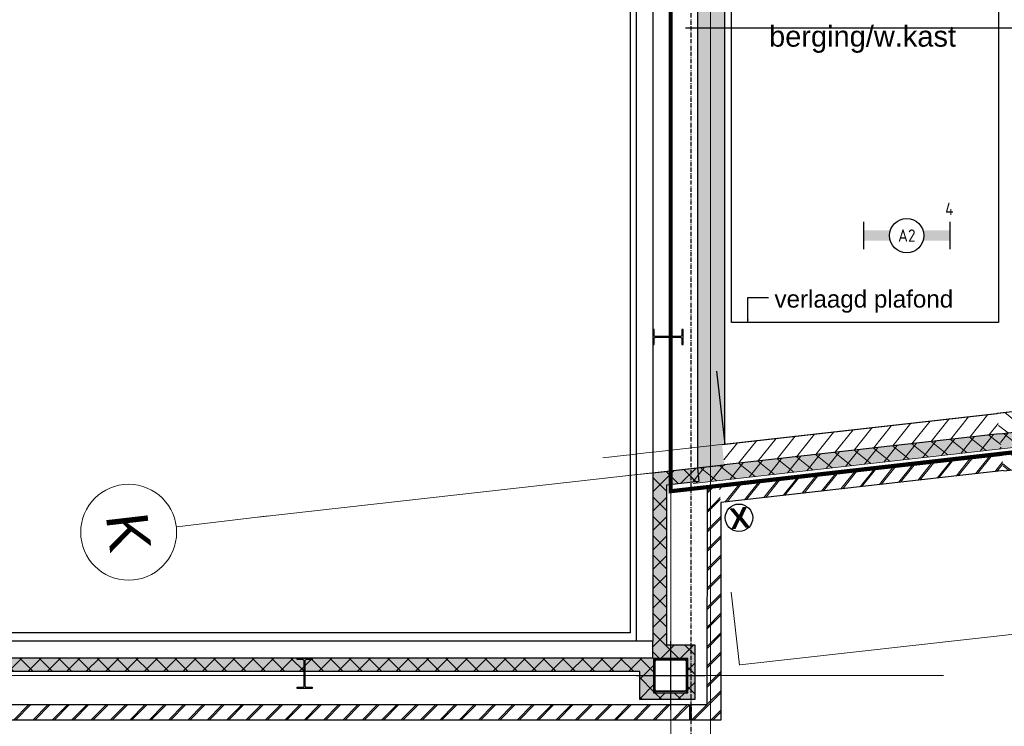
# Model space of a CAD drawing. Header units: millimetres. Extents: x -38031 to 110605, y -30229 to 92226.
# Tile 5 of 194: x -9042 to -1855, y -2345 to 2810. Entities that reach past the tile are written whole.
import ezdxf
from ezdxf.enums import TextEntityAlignment as Align

# ---------------------------------------------------------------- set-up
doc = ezdxf.new("R2010")
doc.units = ezdxf.units.MM
doc.header["$LTSCALE"] = 50
doc.set_wipeout_variables(frame=1)
for name, pattern in [('HIDDEN', [9.525, 6.35, -3.175]), ('STYLE_01', [0.41664, 0.20828, -0.20836]), ('STYLE_07', [1.875, 0.625, -0.20828, 0.625, -0.20836, 0.06943, -0.13893])]:
    doc.linetypes.add(name, pattern=pattern)
for name, color, linetype, lineweight in [('00 ALGEMEEN', 7, 'Continuous', 15), ('05 LINE-0.10 grijs', 8, 'Continuous', 9), ('21 WAND BUITEN-21F_baksteen', 7, 'Continuous', 25), ('21 WAND BUITEN-21F_kalkzandsteen', 7, 'Continuous', 25), ('21 WAND BUITEN-29_isolatie', 1, 'Continuous', 15), ('Guides', 203, 'Continuous', 13), ('koppenmaten', 163, 'Continuous', 15), ('stramien', 1, 'Continuous', 15)]:
    doc.layers.add(name, color=color, linetype=linetype, lineweight=lineweight)
for name, color, linetype in [('AB$1A---_ATTRIB035', 8, 'Continuous'), ('AL$1A---_ALGEMEEN', 8, 'Continuous'), ('AM$1A---_ARCERING', 8, 'Continuous'), ('AT$1A---_TEKST025', 8, 'Continuous'), ('AT$1A---_TEKST100', 8, 'Continuous'), ('BOUWKUNDIG', 8, 'Continuous'), ('brandscheiding', 5, 'HIDDEN'), ('EL6311--', 3, 'Continuous'), ('versterkte strook', 7, 'Continuous')]:
    doc.layers.add(name, color=color, linetype=linetype)
doc.styles.add('Arial', font='ARIAL.TTF')
doc.styles.add('Arial (bold)', font='ARIALBD.TTF')
doc.styles.add('BURO-018', font='iso.shx', dxfattribs={"height": 90})
doc.styles.get("Standard").update_dxf_attribs({"font": 'iso.shx'})
doc.dimstyles.new('VyA', dxfattribs={"dimtxt": 2.272868, "dimasz": 2.120801, "dimexe": 1.5, "dimexo": 1.59, "dimgap": 0.5, "dimtad": 1, "dimdec": 0, "dimzin": 11, "dimtxsty": 'Arial', "dimblk": 'VW_SLASH', "dimcen": 0, "dimdle": 1, "dimazin": 0, "dimtfac": 0.8, "dimtdec": 0, "dimtix": 1, "dimtmove": 0, "dimatfit": 0, "dimldrblk": 'VW_FILLEDARROW', "dimfxl": 0, "dimfrac": 2, "dimtolj": 1, "dimtzin": 11, "dimarcsym": 0})
pattern_1 = [(45, (0, 0), (1.41421356, -1.41421356), []), (45, (0.1414, -0.1414), (1.41421356, -1.41421356), [])]
pattern_2 = [(135, (0, 0), (70.71068, 70.71068), []), (45, (299.34, -299.34), (70.71068, -70.71068), [])]
pattern_3 = [(45, (0, 0), (70.71068, -70.71068), []), (45, (7.07, -7.07), (70.71068, -70.71068), [])]
pattern_4 = [(45, (0, 0), (70.71068, -70.71068), [])]

# ---------------------------------------------------------------- blocks, each defined once
blk = doc.blocks.new('1115B6630')
at = {"color": 0}
for p, q in [((-6.3, 2), (-6.3, -2)), ((6.3, 2), (6.3, -2))]:
    blk.add_line(p, q, dxfattribs=at)
at = {"color": 0, "linetype": 'Continuous'}
blk.add_circle((0, 0), 2.5, dxfattribs=at)
at = {"color": 0}
for points in [[(-2.5, 0.75), (-6.3, 0.75), (-2.5, -0.75), (-6.3, -0.75)], [(2.5, 0.75), (6.3, 0.75), (2.5, -0.75), (6.3, -0.75)]]:
    blk.add_solid(points, dxfattribs=at)
at = {"color": 0, "linetype": 'Continuous', "style": 'BURO-018'}
for tag, p in [('E_GKAST', (0, 8)), ('E_GROEP', (0, 5)), ('E_SGROEP', (4.5, 5)), ('E_ARMCODE', (0, 0)), ('E_SLET', (4.5, -3))]:
    blk.add_attdef(tag, text='', height=1.8, dxfattribs=at).set_placement(p, align=Align.MIDDLE)
blk = doc.blocks.new('tekst 12 pts')
at = {"layer": 'AL$1A---_ALGEMEEN', "color": 0, "style": 'Arial'}
blk.add_attdef('naam_ruimte', text='', height=151.5, dxfattribs=at).set_placement((0, -41.1), align=Align.TOP_CENTER)
at = {"layer": 'AL$1A---_ALGEMEEN', "color": 0, "flags": 1}
for tag, p in [('oppervlakte', (-264.6, -1003)), ('stramiennummer', (-264.6, -1275.7))]:
    blk.add_attdef(tag, p, '', height=151.5, dxfattribs=at)
blk = doc.blocks.new('txt 1_100 verlaagd plafond')
at = {"layer": 'AL$1A---_ALGEMEEN', "color": 0}
for p, q in [((-1830, 0), (-1830, 182.6)), ((-1830, 182.6), (-1680, 182.6))]:
    blk.add_line(p, q, dxfattribs=at)
blk.add_solid([(-1830, 0), (-1836.7, 25), (-1823.3, 25)], dxfattribs=at)
at = {"layer": 'AT$1A---_TEKST100', "insert": (-983.5, 235.8), "char_height": 126.27, "attachment_point": 2, "line_spacing_factor": 0.967741, "style": 'Arial'}
blk.add_mtext('{\\C256;\\lverlaagd plafond}', dxfattribs=at)
blk = doc.blocks.new('Group-146')
at = {"layer": 'AL$1A---_ALGEMEEN', "color": 0, "linetype": 'STYLE_07'}
blk.add_line((-60505, -15739), (-60505, -32382.1), dxfattribs=at)
blk = doc.blocks.new('Group-147')
at = {"layer": 'AL$1A---_ALGEMEEN', "color": 0}
blk.add_blockref('Group-146', (0, 0), dxfattribs=at)
blk = doc.blocks.new('sk-250')
at = {"color": 0}
blk.add_wipeout([(-115, 115), (115, 115), (115, -117.9), (-115, -117.9)], dxfattribs=at).dxf.layer = 'AL$1A---_ALGEMEEN'
at = {"layer": 'AM$1A---_ARCERING', "linetype": 'Continuous', "lineweight": 0}
h = blk.add_hatch(color=256, dxfattribs=at)
edge = h.paths.add_edge_path()
edge.add_line((-100, -125), (100, -125))
edge.add_arc((100, -100), 25, 270, 360)
edge.add_line((125, -100), (125, 100))
edge.add_arc((100, 100), 25, 0, 90)
edge.add_line((100, 125), (-100, 125))
edge.add_arc((-100, 100), 25, 90, 180)
edge.add_line((-125, 100), (-125, -100))
edge.add_arc((-100, -100), 25, 180, 270)
edge = h.paths.add_edge_path(flags=16)
edge.add_line((-100, -115), (100, -115))
edge.add_arc((100, -100), 15, 270, 360)
edge.add_line((115, -100), (115, 100))
edge.add_arc((100, 100), 15, 0, 90)
edge.add_line((100, 115), (-100, 115))
edge.add_arc((-100, 100), 15, 90, 180)
edge.add_line((-115, 100), (-115, -100))
edge.add_arc((-100, -100), 15, 180, 270)
at = {"layer": 'AL$1A---_ALGEMEEN', "color": 0}
for p, q in [((0, 250), (0, -250)), ((-250, 0), (250, 0))]:
    blk.add_line(p, q, dxfattribs=at)
at = {"layer": 'AL$1A---_ALGEMEEN', "color": 0, "flags": 128}
blk.add_lwpolyline([(-100, -125), (100, -125, 0.414214), (125, -100), (125, 100, 0.414214), (100, 125), (-100, 125, 0.414214), (-125, 100), (-125, -100, 0.414214), (-100, -125, 0.414214)], format="xyb", dxfattribs=at)
at = {"layer": 'AL$1A---_ALGEMEEN', "color": 0}
blk.add_lwpolyline([(-115, 115), (115, 115), (115, -117.9), (-115, -117.9)], close=True, dxfattribs=at)
at = {"layer": 'AL$1A---_ALGEMEEN', "color": 0, "flags": 128}
blk.add_lwpolyline([(-100, -115), (100, -115, 0.414214), (115, -100), (115, 100, 0.414214), (100, 115), (-100, 115, 0.414214), (-115, 100), (-115, -100, 0.414214)], format="xyb", close=True, dxfattribs=at)
blk = doc.blocks.new('staalprofiel IPE')
at = {"layer": 'AM$1A---_ARCERING', "linetype": 'Continuous', "lineweight": 0}
h = blk.add_hatch(color=256, dxfattribs=at)
edge = h.paths.add_edge_path()
edge.add_line((55, -100.8), (14.95, -100.8))
edge.add_arc((14.95, -88.8), 12, 180, 270, ccw=False)
edge.add_line((2.95, -88.8), (2.95, 88.8))
edge.add_arc((14.95, 88.8), 12, 90, 180, ccw=False)
edge.add_line((14.95, 100.8), (55, 100.8))
edge.add_line((55, 100.8), (55, 110))
edge.add_line((55, 110), (-55, 110))
edge.add_line((-55, 110), (-55, 100.8))
edge.add_line((-55, 100.8), (-14.95, 100.8))
edge.add_arc((-14.95, 88.8), 12, 0, 90, ccw=False)
edge.add_line((-2.95, 88.8), (-2.95, -88.8))
edge.add_arc((-14.95, -88.8), 12, -90, 0, ccw=False)
edge.add_line((-14.95, -100.8), (-55, -100.8))
edge.add_line((-55, -100.8), (-55, -110))
edge.add_line((-55, -110), (55, -110))
edge.add_line((55, -110), (55, -100.8))
at = {"layer": 'AL$1A---_ALGEMEEN', "color": 0, "flags": 128}
blk.add_lwpolyline([(55, -100.8), (14.95, -100.8, -0.4142136), (2.95, -88.8), (2.95, 88.8, -0.4142136), (14.95, 100.8), (55, 100.8), (55, 110), (-55, 110), (-55, 100.8), (-14.95, 100.8, -0.4142136), (-2.95, 88.8), (-2.95, -88.8, -0.4142136), (-14.95, -100.8), (-55, -100.8), (-55, -110), (55, -110)], format="xyb", close=True, dxfattribs=at)
blk = doc.blocks.new('IPE 220')
at = {"layer": 'AL$1A---_ALGEMEEN', "color": 0, "rotation": 90}
blk.add_blockref('staalprofiel IPE', (110, 0), dxfattribs=at)
blk = doc.blocks.new('C2_28_1')
at = {"layer": 'AL$1A---_ALGEMEEN', "color": 0, "xscale": -1, "rotation": 180}
blk.add_blockref('IPE 220', (-93.2, 2672), dxfattribs=at)
at = {"layer": 'AL$1A---_ALGEMEEN', "color": 0}
blk.add_blockref('sk-250', (0.8, -0.9), dxfattribs=at)
at = {"layer": 'AL$1A---_ALGEMEEN', "color": 0, "rotation": 90}
blk.add_blockref('IPE 220', (2471.8, -90.9), dxfattribs=at)
blk = doc.blocks.new('zijdetail kozijn 2kops')
at = {"color": 0}
blk.add_wipeout([(-63, 420), (-130, 420), (-130, 262), (-63, 262)], dxfattribs=at).dxf.layer = 'AL$1A---_ALGEMEEN'
at = {"layer": 'AM$1A---_ARCERING', "linetype": 'Continuous', "lineweight": 0}
blk.add_hatch(color=256, dxfattribs=at).paths.add_polyline_path([(-54.2, 338), (-54.2, 366), (-56, 366), (-56, 266), (-31, 266), (-31, 243), (0, 243), (0, 338), (-22, 338)])
at = {"layer": 'AL$1A---_ALGEMEEN', "color": 0}
for points in [[(-63, 420), (-130, 420), (-130, 262), (-63, 262)], [(-54.2, 338), (-54.2, 366), (-56, 366), (-56, 266), (-31, 266), (-31, 243), (0, 243), (0, 338), (-22, 338)]]:
    blk.add_lwpolyline(points, close=True, dxfattribs=at)
blk = doc.blocks.new('31x_alu-1e-mk106b-p')
at = {"color": 0}
blk.add_wipeout([(-338, 1648), (-338, 0), (-276, 0), (-276, 1648)], dxfattribs=at).dxf.layer = '05 LINE-0.10 grijs'
at = {"layer": '05 LINE-0.10 grijs', "color": 0}
for points in [[(-435, 1704), (-338, 1704), (-338, -56), (-435, -56)], [(-338, 1648), (-338, 0), (-276, 0), (-276, 1648)]]:
    blk.add_lwpolyline(points, close=True, dxfattribs=at)
at = {"layer": '00 ALGEMEEN', "color": 0, "xscale": -1, "rotation": 90}
blk.add_blockref('zijdetail kozijn 2kops', (0, 1648), dxfattribs=at)
at = {"layer": '00 ALGEMEEN', "color": 0, "rotation": 90}
blk.add_blockref('zijdetail kozijn 2kops', (0, 0), dxfattribs=at)
at = {"layer": '05 LINE-0.10 grijs', "color": 0, "linetype": 'STYLE_01'}
blk.add_line((-420, 1711), (-420, -63), dxfattribs=at)
at = {"layer": '05 LINE-0.10 grijs', "color": 0}
blk.add_lwpolyline([(-243, 1648), (40, 1648), (40, 0), (-243, 0)], close=True, dxfattribs=at)
at = {"color": 0}
blk.add_wipeout([(-113, -113), (-113, -434), (0, -434), (0, -113), (0, 0), (-238, 0), (-238, -113), (-114, -113)], dxfattribs=at).dxf.layer = '21 WAND BUITEN-21F_baksteen'
at = {"layer": 'AM$1A---_ARCERING', "linetype": 'Continuous', "lineweight": 5}
h = blk.add_hatch(dxfattribs=at)
h.set_pattern_fill('BAKSTEEN', color=256, style=0, pattern_type=2)
h.set_pattern_definition(pattern_3)
edge = h.paths.add_edge_path()
edge.add_line((-113, -113), (-113, -434))
edge.add_line((-113, -434), (0, -434))
edge.add_line((0, -434), (0, -113))
edge.add_line((0, -113), (0, 0))
edge.add_line((0, 0), (-238, 0))
edge.add_line((-238, 0), (-238, -113))
edge.add_line((-238, -113), (-114, -113))
at = {"layer": 'AM$1A---_ARCERING', "linetype": 'Continuous', "lineweight": 0}
blk.add_hatch(color=256, dxfattribs=at).paths.add_polyline_path([(-160, -130), (-270, -130), (-270, -434), (-160, -434)])
at = {"layer": 'AM$1A---_ARCERING', "linetype": 'Continuous', "lineweight": 5}
h = blk.add_hatch(dxfattribs=at)
h.set_pattern_fill('ISOLATIE', color=256, style=0, pattern_type=2)
h.set_pattern_definition(pattern_2)
h.paths.add_polyline_path([(-160, -130), (-270, -130), (-270, -434), (-160, -434)])
at = {"layer": '05 LINE-0.10 grijs', "color": 0, "linetype": 'STYLE_01'}
blk.add_line((0, 1648), (0, 0), dxfattribs=at)
at = {"layer": '21 WAND BUITEN-21F_baksteen', "color": 0}
blk.add_line((-113, -113), (-113, -434), dxfattribs=at)
at = {"layer": '21 WAND BUITEN-21F_baksteen', "color": 0, "flags": 128}
blk.add_lwpolyline([(0, -434), (0, -113), (0, 0), (-238, 0), (-238, -113), (-114, -113)], dxfattribs=at)
at = {"layer": '21 WAND BUITEN-29_isolatie', "color": 0}
blk.add_line((-160, -434), (-160, -130), dxfattribs=at)
at = {"layer": '21 WAND BUITEN-29_isolatie', "color": 0, "flags": 128}
blk.add_lwpolyline([(-160, -130), (-270, -130), (-270, -434)], dxfattribs=at)
at = {"color": 0}
for points, layer in [([(-113, 1761), (-113, 2082), (0, 2082), (0, 1761), (0, 1648), (-238, 1648), (-238, 1761), (-114, 1761)], '21 WAND BUITEN-21F_baksteen'), ([(-420, -130), (-420, -434), (-270, -434), (-270, -130)], '21 WAND BUITEN-21F_kalkzandsteen')]:
    blk.add_wipeout(points, dxfattribs=at).dxf.layer = layer
at = {"layer": 'AM$1A---_ARCERING', "linetype": 'Continuous', "lineweight": 0}
blk.add_hatch(color=256, dxfattribs=at).paths.add_polyline_path([(-160, 1778), (-270, 1778), (-270, 2082), (-160, 2082)])
at = {"layer": 'AM$1A---_ARCERING', "linetype": 'Continuous', "lineweight": 5}
h = blk.add_hatch(dxfattribs=at)
h.set_pattern_fill('ISOLATIE', color=256, style=0, pattern_type=2)
h.set_pattern_definition(pattern_2)
h.paths.add_polyline_path([(-160, 1778), (-270, 1778), (-270, 2082), (-160, 2082)])
h = blk.add_hatch(dxfattribs=at)
h.set_pattern_fill('BAKSTEEN', color=256, style=0, pattern_type=2)
h.set_pattern_definition(pattern_3)
edge = h.paths.add_edge_path()
edge.add_line((-113, 1761), (-113, 2082))
edge.add_line((-113, 2082), (0, 2082))
edge.add_line((0, 2082), (0, 1761))
edge.add_line((0, 1761), (0, 1648))
edge.add_line((0, 1648), (-238, 1648))
edge.add_line((-238, 1648), (-238, 1761))
edge.add_line((-238, 1761), (-114, 1761))
h = blk.add_hatch(dxfattribs=at)
h.set_pattern_fill('KALKZANDSTEEN', color=256, style=0, pattern_type=2)
h.set_pattern_definition(pattern_4)
h.paths.add_polyline_path([(-420, -130), (-420, -434), (-270, -434), (-270, -130)])
at = {"layer": '21 WAND BUITEN-21F_baksteen', "color": 0}
blk.add_line((-113, 1761), (-113, 2082), dxfattribs=at)
at = {"layer": '21 WAND BUITEN-21F_baksteen', "color": 0, "flags": 128}
blk.add_lwpolyline([(0, 2082), (0, 1761), (0, 1648), (-238, 1648), (-238, 1761), (-114, 1761)], dxfattribs=at)
at = {"layer": '21 WAND BUITEN-21F_kalkzandsteen', "color": 0}
blk.add_line((-420, -130), (-420, -434), dxfattribs=at)
at = {"layer": '21 WAND BUITEN-21F_kalkzandsteen', "color": 0, "flags": 128}
blk.add_lwpolyline([(-270, -434), (-270, -130), (-420, -130)], dxfattribs=at)
at = {"layer": '21 WAND BUITEN-29_isolatie', "color": 0}
blk.add_line((-160, 2082), (-160, 1778), dxfattribs=at)
at = {"layer": '21 WAND BUITEN-29_isolatie', "color": 0, "flags": 128}
blk.add_lwpolyline([(-160, 1778), (-270, 1778), (-270, 2082)], dxfattribs=at)
at = {"color": 0}
blk.add_wipeout([(-420, 1778), (-420, 2082), (-270, 2082), (-270, 1778)], dxfattribs=at).dxf.layer = '21 WAND BUITEN-21F_kalkzandsteen'
at = {"layer": 'AM$1A---_ARCERING', "linetype": 'Continuous', "lineweight": 5}
h = blk.add_hatch(dxfattribs=at)
h.set_pattern_fill('KALKZANDSTEEN', color=256, style=0, pattern_type=2)
h.set_pattern_definition(pattern_4)
h.paths.add_polyline_path([(-420, 1778), (-420, 2082), (-270, 2082), (-270, 1778)])
at = {"layer": '21 WAND BUITEN-21F_kalkzandsteen', "color": 0}
blk.add_line((-420, 1778), (-420, 2082), dxfattribs=at)
at = {"layer": '21 WAND BUITEN-21F_kalkzandsteen', "color": 0, "flags": 128}
blk.add_lwpolyline([(-270, 2082), (-270, 1778), (-420, 1778)], dxfattribs=at)
blk = doc.blocks.new('VW_SLASH')
at = {"layer": 'AL$1A---_ALGEMEEN', "color": 0, "linetype": 'ByBlock', "lineweight": -2}
blk.add_line((0, 0), (-1, 0), dxfattribs=at)
at = {"layer": 'AL$1A---_ALGEMEEN', "color": 0, "linetype": 'ByBlock', "lineweight": 5}
blk.add_line((0.5, 0.5), (-0.5, -0.5), dxfattribs=at)
blk = doc.blocks.new('*D1156')
at = {"layer": 'koppenmaten', "color": 0, "lineweight": -2}
for p, q in [((-90128.5, -170.4), (-90128.5, -1464.8)), ((-92637.3, -929), (-92637.3, -1464.8)), ((-92635.2, -1463.3), (-90130.6, -1463.3))]:
    blk.add_line(p, q, dxfattribs=at)
at = {"layer": 'koppenmaten', "color": 0, "lineweight": -2, "xscale": 2.12080078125, "yscale": 2.12080078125, "zscale": 2.12080078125, "rotation": 180}
blk.add_blockref('VW_SLASH', (-92637.3, -1463.3), dxfattribs=at)
at = {"layer": 'koppenmaten', "color": 0, "lineweight": -2, "xscale": 2.12080078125, "yscale": 2.12080078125, "zscale": 2.12080078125}
blk.add_blockref('VW_SLASH', (-90128.5, -1463.3), dxfattribs=at)
at = {"layer": 'AT$1A---_TEKST025', "insert": (-91382.9, -1437.1), "char_height": 2.273, "attachment_point": 5, "style": 'Arial'}
blk.add_mtext('\\A1;19K+117=125439', dxfattribs=at)
blk = doc.blocks.new('VW_FILLEDARROW')
at = {"layer": 'AL$1A---_ALGEMEEN', "color": 0, "lineweight": -2}
blk.add_solid([(0, 0), (0.5, 0.5), (0.5, -0.5)], dxfattribs=at)
blk = doc.blocks.new('21x_zaagwerk')
at = {"layer": 'AL$1A---_ALGEMEEN', "color": 0}
blk.add_circle((0, 0), 100, dxfattribs=at)
at = {"layer": 'AT$1A---_TEKST100', "insert": (-67.8, 73.6), "char_height": 151.525, "attachment_point": 1, "line_spacing_factor": 0.967741, "style": 'Arial (bold)'}
blk.add_mtext('{\\C256;\\lX}', dxfattribs=at)
blk = doc.blocks.new('metselwerk zo gevel 1e verd')
at = {"layer": 'AM$1A---_ARCERING', "linetype": 'Continuous', "lineweight": 0}
h = blk.add_hatch(color=8, dxfattribs=at)
edge = h.paths.add_edge_path()
edge.add_line((-92824.62, -110.32735), (-90562.5, -110.32735))
edge.add_line((-90562.5, -110.32735), (-90562.5, -0.32735))
edge.add_line((-90562.5, -0.32735), (-92824.62, -0.32735))
at = {"layer": 'AM$1A---_ARCERING', "linetype": 'Continuous', "lineweight": 5}
h = blk.add_hatch(dxfattribs=at)
h.set_pattern_fill('ISOLATIE', color=8, style=0, pattern_type=2)
h.set_pattern_definition(pattern_2)
edge = h.paths.add_edge_path()
edge.add_line((-92824.62, -110.32735), (-90562.5, -110.32735))
edge.add_line((-90562.5, -110.32735), (-90562.5, -0.32735))
edge.add_line((-90562.5, -0.32735), (-92824.62, -0.32735))
at = {"layer": '00 ALGEMEEN', "color": 8}
blk.add_line((-92640.13563, -1155.00786), (-92634.16, -1155.00786), dxfattribs=at)
at = {"layer": '21 WAND BUITEN-29_isolatie', "color": 8}
for p, q in [((-90562.5, -0.32735), (-92824.62, -0.32735)), ((-92824.62, -110.32735), (-90562.5, -110.32735))]:
    blk.add_line(p, q, dxfattribs=at)
at = {"color": 8}
blk.add_wipeout([(-92640.13563, -157.32735), (-90558.305, -157.32735), (-90558.305, -270.32735), (-92640.13563, -270.32735)], dxfattribs=at).dxf.layer = '21 WAND BUITEN-21F_baksteen'
at = {"layer": 'AM$1A---_ARCERING', "linetype": 'Continuous', "lineweight": 5}
h = blk.add_hatch(dxfattribs=at)
h.set_pattern_fill('BAKSTEEN', color=8, style=0, pattern_type=2)
h.set_pattern_definition(pattern_3)
edge = h.paths.add_edge_path()
edge.add_line((-92640.13563, -157.32735), (-90558.305, -157.32735))
edge.add_line((-90558.305, -157.32735), (-90558.305, -270.32735))
edge.add_line((-90558.305, -270.32735), (-92640.13563, -270.32735))
at = {"layer": '21 WAND BUITEN-21F_baksteen', "color": 8}
for p, q in [((-92640.13563, -157.32735), (-90558.305, -157.32735)), ((-90558.305, -270.32735), (-92640.13563, -270.32735))]:
    blk.add_line(p, q, dxfattribs=at)
at = {"layer": '00 ALGEMEEN', "color": 8}
blk.add_blockref('21x_zaagwerk', (-92521, -395.82202), dxfattribs=at)
at = {"color": 8}
blk.add_wipeout([(-92584.354, 149.67265), (-90562.5, 149.67265), (-90562.5, -0.32735), (-92584.354, -0.32735)], dxfattribs=at).dxf.layer = '21 WAND BUITEN-21F_kalkzandsteen'
at = {"layer": 'AM$1A---_ARCERING', "linetype": 'Continuous', "lineweight": 5}
h = blk.add_hatch(dxfattribs=at)
h.set_pattern_fill('KALKZANDSTEEN', color=8, style=0, pattern_type=2)
h.set_pattern_definition(pattern_4)
edge = h.paths.add_edge_path()
edge.add_line((-92584.354, 149.67265), (-90562.5, 149.67265))
edge.add_line((-90562.5, 149.67265), (-90562.5, -0.32735))
edge.add_line((-90562.5, -0.32735), (-92584.354, -0.32735))
at = {"layer": '21 WAND BUITEN-21F_kalkzandsteen', "color": 8}
for p, q in [((-92584.354, 149.67265), (-90562.5, 149.67265)), ((-90562.5, -0.32735), (-92584.354, -0.32735))]:
    blk.add_line(p, q, dxfattribs=at)
at = {"layer": '00 ALGEMEEN', "color": 8, "rotation": 269.999999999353}
blk.add_blockref('31x_alu-1e-mk106b-p', (-90128.5, -270.32735), dxfattribs=at)
at = {"layer": 'Guides', "color": 8}
for p, q in [((-93461, 150), (15460, 150)), ((-93461, 0), (15460, 0))]:
    blk.add_line(p, q, dxfattribs=at)
at = {"layer": 'koppenmaten', "color": 8}
dim = blk.add_linear_dim(base=(-90128.5, -1463.28595), p1=(-92637.282, -927.44536), p2=(-90128.5, -168.82735), dimstyle='VyA', override={"dimtxt": 2.272868, "dimgap": 25, "dimlfac": 50, "dimpost": '19K+117=<>', "dimtxsty": 'Arial', "dimtmove": 2}, dxfattribs=at)
dim.commit()
dim.dimension.update_dxf_attribs({"geometry": '*D1156', "text_midpoint": (-91382.891, -1437.12471)})
blk = doc.blocks.new('200254 W 211 30-06-2008')
at = {"layer": 'AM$1A---_ARCERING', "linetype": 'Continuous', "lineweight": 0}
h = blk.add_hatch(color=256, dxfattribs=at)
h.paths.add_polyline_path([(18952.85, 3006.75), (18953.07, 3004.76), (18948.35, 3004.23), (18948.35, 2980.94), (18952.45, 2980.94), (18952.45, 2978.94), (18952.45, 2978.94), (18952.45, 2972.95), (18944.45, 2972.95), (18944.45, 2977.05), (18803.05, 2977.05), (18803.05, 2979.05), (18946.35, 2979.05), (18946.35, 3006.02)])
h.paths.add_polyline_path([(18946.45, 2973.95), (18951.45, 2973.95), (18951.45, 2978.94), (18946.45, 2978.94), (18946.45, 2977.05)], flags=16)
at = {"layer": 'AM$1A---_ARCERING', "linetype": 'Continuous', "lineweight": 5}
h = blk.add_hatch(dxfattribs=at)
h.set_pattern_fill('ISOLATIE', color=256, style=0, pattern_type=2)
h.set_pattern_definition([(135, (0, 0), (1.41421356, 1.41421356), []), (45, (5.9868, -5.9868), (1.41421356, -1.41421356), [])])
h.paths.add_polyline_path([(18952.85, 3006.75), (18953.07, 3004.76), (18948.35, 3004.23), (18948.35, 2980.94), (18952.45, 2980.94), (18952.45, 2978.94), (18952.45, 2978.94), (18952.45, 2972.95), (18944.45, 2972.95), (18944.45, 2977.05), (18803.05, 2977.05), (18803.05, 2979.05), (18946.35, 2979.05), (18946.35, 3006.02)])
h.paths.add_polyline_path([(18946.45, 2973.95), (18951.45, 2973.95), (18951.45, 2978.94), (18946.45, 2978.94), (18946.45, 2977.05)], flags=16)
at = {"layer": 'AL$1A---_ALGEMEEN', "flags": 128}
for points in [[(18952.85, 3006.75), (18953.07, 3004.76), (18948.35, 3004.23), (18948.35, 2980.94), (18952.45, 2980.94), (18952.45, 2978.94), (18952.45, 2978.94), (18952.45, 2972.95), (18944.45, 2972.95), (18944.45, 2977.05), (18803.05, 2977.05), (18803.05, 2979.05), (18946.35, 2979.05), (18946.35, 3006.02)], [(18946.45, 2973.95), (18951.45, 2973.95), (18951.45, 2978.94), (18946.45, 2978.94), (18946.45, 2977.05)]]:
    blk.add_lwpolyline(points, close=True, dxfattribs=at)
blk.add_wipeout([(18946.35, 2981.45), (18377.75, 2981.45), (18377.75, 2979.05), (18946.35, 2979.05)]).dxf.layer = 'AL$1A---_ALGEMEEN'
at = {"layer": 'AL$1A---_ALGEMEEN'}
blk.add_lwpolyline([(18946.35, 2981.45), (18377.75, 2981.45), (18377.75, 2979.05), (18946.35, 2979.05)], close=True, dxfattribs=at)
blk.add_wipeout([(18366.25, 2969.95), (18366.25, 3280.25), (18406.25, 3280.25), (18406.25, 4193.96), (18984.55, 4193.96), (18984.55, 4191.7), (18408.51, 4191.7), (18408.51, 3277.99), (18368.55, 3277.99), (18368.55, 2972.21), (18951.67, 2972.21), (18951.67, 2969.95)]).dxf.layer = 'AL$1A---_ALGEMEEN'
at = {"layer": 'AM$1A---_ARCERING', "linetype": 'Continuous', "lineweight": 5}
h = blk.add_hatch(dxfattribs=at)
h.set_pattern_fill('BAKSTEEN', color=256, style=0, pattern_type=2)
h.set_pattern_definition(pattern_1)
h.paths.add_polyline_path([(18366.25, 2969.95), (18366.25, 3280.25), (18406.25, 3280.25), (18406.25, 4193.96), (18984.55, 4193.96), (18984.55, 4191.7), (18408.51, 4191.7), (18408.51, 3277.99), (18368.55, 3277.99), (18368.55, 2972.21), (18951.67, 2972.21), (18951.67, 2969.95)])
at = {"layer": 'AM$1A---_ARCERING', "linetype": 'Continuous', "lineweight": 0}
blk.add_hatch(color=256, dxfattribs=at).paths.add_polyline_path([(18952.85, 3270.15), (18952.85, 3006.75), (18956.85, 3007.2), (18956.85, 3270.15)])
at = {"layer": 'AL$1A---_ALGEMEEN'}
for points in [[(18366.25, 2969.95), (18366.25, 3280.25), (18406.25, 3280.25), (18406.25, 4193.96), (18984.55, 4193.96), (18984.55, 4191.7), (18408.51, 4191.7), (18408.51, 3277.99), (18368.55, 3277.99), (18368.55, 2972.21), (18951.67, 2972.21), (18951.67, 2969.95)], [(18952.85, 3270.15), (18952.85, 3006.75), (18956.85, 3007.2), (18956.85, 3270.15)], [(18379.93, 3266.1), (18943.03, 3266.1), (18943.03, 2982.7), (18379.93, 2982.7)], [(18957.81, 3111.95), (18996.81, 3111.95), (18996.81, 3027.95), (18957.81, 3027.95)]]:
    blk.add_lwpolyline(points, close=True, dxfattribs=at)
ref = blk.add_blockref('tekst 12 pts', (18976.95, 3072.07), dxfattribs=dict(at, xscale=-0.02, yscale=0.02, zscale=0.02))
ref.add_attrib('naam_ruimte', 'berging/w.kast', dxfattribs={"layer": 'AB$1A---_ATTRIB035', "height": 3.0305, "style": 'Arial'}).set_placement((18976.95, 3071.25), align=Align.TOP_CENTER)
at = {"layer": 'AL$1A---_ALGEMEEN', "xscale": 0.02, "yscale": 0.02, "zscale": 0.02}
blk.add_blockref('txt 1_100 verlaagd plafond', (18996.81, 3027.95), dxfattribs=at)
for points in [[(18943.95, 3268.05), (18946.35, 3268.05), (18946.35, 2981.45), (18943.95, 2981.45)], [(18956.25, 2972.21), (18956.25, 2971.95), (18956.25, 2969.95), (18951.91, 2969.95), (18951.91, 2972.21), (18954.29, 2972.21), (18954.31, 3003.76), (18957.43, 3004.12), (18957.43, 3001.85), (18956.25, 3001.7)]]:
    blk.add_wipeout(points).dxf.layer = 'AL$1A---_ALGEMEEN'
at = {"layer": 'AM$1A---_ARCERING', "linetype": 'Continuous', "lineweight": 5}
h = blk.add_hatch(dxfattribs=at)
h.set_pattern_fill('BAKSTEEN', color=256, style=0, pattern_type=2)
h.set_pattern_definition(pattern_1)
h.paths.add_polyline_path([(18956.25, 2972.21), (18956.25, 2971.95), (18956.25, 2969.95), (18951.91, 2969.95), (18951.91, 2972.21), (18954.29, 2972.21), (18954.31, 3003.76), (18957.43, 3004.12), (18957.43, 3001.85), (18956.25, 3001.7)])
at = {"layer": 'AL$1A---_ALGEMEEN'}
blk.add_lwpolyline([(18943.95, 3268.05), (18946.35, 3268.05), (18946.35, 2981.45), (18943.95, 2981.45)], close=True, dxfattribs=at)
at = {"layer": 'AL$1A---_ALGEMEEN', "flags": 128}
for points in [[(18956.25, 2972.21), (18956.25, 2971.95), (18956.25, 2969.95), (18951.91, 2969.95), (18951.91, 2972.21), (18954.29, 2972.21), (18954.31, 3003.76), (18957.43, 3004.12)], [(18957.43, 3001.85), (18956.25, 3001.7), (18956.25, 2972.21)]]:
    blk.add_lwpolyline(points, dxfattribs=at)
at = {"layer": 'AL$1A---_ALGEMEEN', "xscale": 0.02, "yscale": 0.02, "zscale": 0.02}
blk.add_blockref('Group-147', (20161.97, 3587.45), dxfattribs=at)
at = {"layer": 'AL$1A---_ALGEMEEN', "xscale": 0.02, "yscale": 0.02, "zscale": 0.02, "rotation": 90}
blk.add_blockref('C2_28_1', (18948.93, 2976.43), dxfattribs=at)
at = {"layer": 'AL$1A---_ALGEMEEN'}
blk.add_line((18955.64, 3020.85), (18956.83, 3010.22), dxfattribs=at)
at = {"layer": 'stramien', "linetype": 'STYLE_07', "ltscale": 50}
for p, q in [((18954.75, 2715.95), (18954.75, 4240.03)), ((18948.95, 2715.95), (18948.95, 3314.31)), ((18888.74, 2999.55), (21031.95, 3240.24)), ((18274.75, 2976.45), (18988.75, 2976.45))]:
    blk.add_line(p, q, dxfattribs=at)
at = {"layer": 'stramien', "linetype": 'Continuous'}
blk.add_line((18876.83, 2998.17), (18890.24, 2999.74), dxfattribs=at)
blk.add_circle((18869.81, 2997.36), 7, dxfattribs=at)
at = {"layer": 'stramien', "linetype": 'Continuous', "lineweight": 0, "style": 'Arial'}
blk.add_text('K', height=6.06, rotation=276.6377, dxfattribs=at).set_placement((18869.81, 2997.36), align=Align.MIDDLE_CENTER)
at = {"layer": '00 ALGEMEEN', "color": 0, "xscale": 0.02, "yscale": 0.02, "zscale": 0.02, "rotation": 6.40755072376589}
blk.add_blockref('metselwerk zo gevel 1e verd', (20796.89, 3213.85), dxfattribs=at)

msp = doc.modelspace()

# ---------------------------------------------------------------- block references
at = {"layer": 'BOUWKUNDIG', "xscale": 50, "yscale": 50, "zscale": 50}
msp.add_blockref('200254 W 211 30-06-2008', (-951737.5, -150797.3), dxfattribs=at)

# ---------------------------------------------------------------- next in the draw order: linework, layer by layer
at = {"layer": 'brandscheiding', "const_width": 30}
msp.add_lwpolyline([(15050, 46590), (-2480, 46590), (-2480, 29110), (9780, 29110), (9780, 16720), (-2690, 16720), (-2690, 12840), (-4290, 12840), (-4290, -630), (27516.7, 2979.6)], dxfattribs=at)
at = {"layer": 'versterkte strook'}
msp.add_line((-4181.9, 2750), (14345.1, 2750), dxfattribs=at)

# ---------------------------------------------------------------- next in the draw order: block references
at = {"layer": 'EL6311--'}
ref = msp.add_blockref('1115B6630', (-2567.2, 1235.3), dxfattribs=dict(at, xscale=50, yscale=50, zscale=50))
ref.add_attrib('E_ARMCODE', 'A2', dxfattribs={"layer": '0', "color": 1, "linetype": 'Continuous', "height": 90, "style": 'BURO-018'}).set_placement((-2567.2, 1235.3), align=Align.MIDDLE)
ref.add_attrib('E_GROEP', '4', dxfattribs={"layer": '0', "color": 1, "linetype": 'Continuous', "height": 90, "style": 'BURO-018'}).set_placement((-2256.2, 1430.3), align=Align.MIDDLE)

doc.saveas('drawing.dxf')
